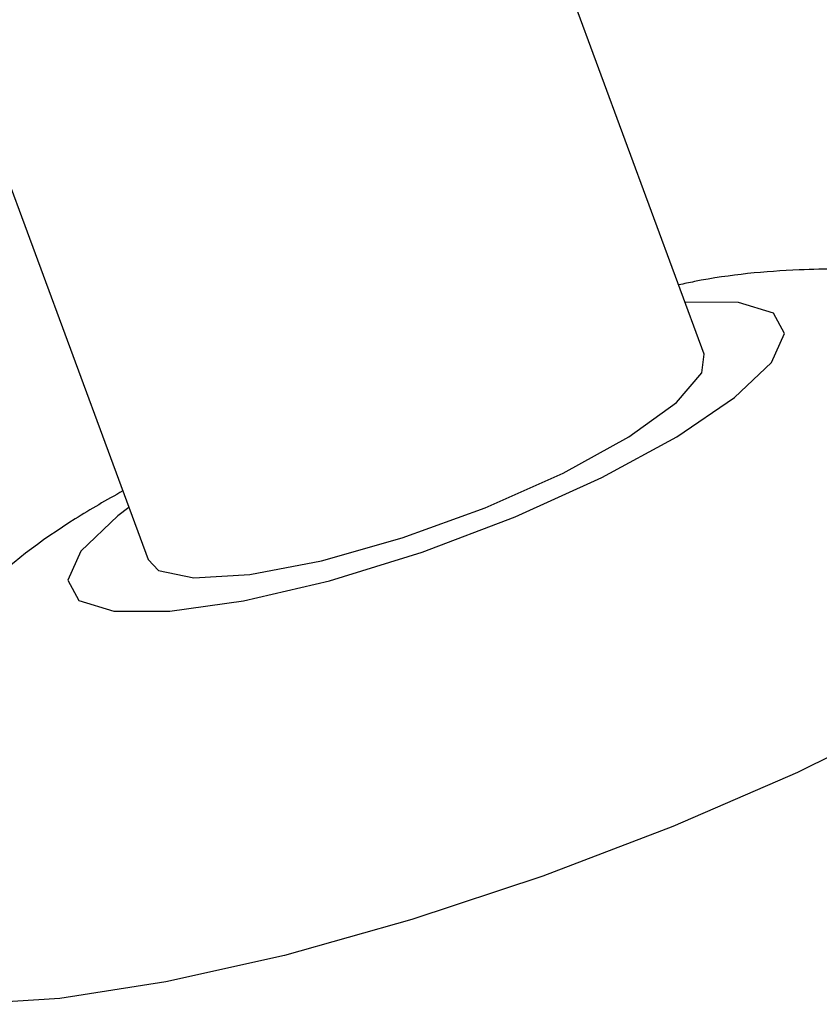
# Model space of a CAD drawing. Header units: inches. Extents: x 0.6 to 33.8, y 0 to 21.7.
# Tile 163 of 172: x 29.384 to 29.493, y 18.099 to 18.234. Entities that reach past the tile are written whole.
import ezdxf

# ---------------------------------------------------------------- set-up
doc = ezdxf.new("R2010")
doc.units = ezdxf.units.IN
doc.header["$MEASUREMENT"] = 0

msp = doc.modelspace()

# ---------------------------------------------------------------- linework, layer by layer
at = {"color": 7, "linetype": 'Continuous'}
for p, q in [((29.4774, 18.18807), (29.43106, 18.31353)), ((29.35485, 18.28537), (29.40119, 18.15992))]:
    msp.add_line(p, q, dxfattribs=at)
at = {"color": 7, "linetype": 'Continuous', "flags": 128}
for points in [[(29.46338, 18.17114), (29.47364, 18.17671), (29.48155, 18.1821), (29.48659, 18.18694), (29.4884, 18.19089), (29.48687, 18.1937), (29.4821, 18.19516), (29.47477, 18.1952)], [(29.45805, 18.17177), (29.46704, 18.17673), (29.47357, 18.18144), (29.47705, 18.18549), (29.4774, 18.18807)], [(29.54539, 18.17622), (29.54643, 18.17262), (29.54452, 18.16728), (29.53927, 18.16094), (29.53085, 18.15386), (29.51957, 18.14627), (29.50585, 18.13847), (29.49018, 18.13072), (29.47311, 18.12331), (29.45528, 18.1165), (29.43733, 18.11055), (29.4199, 18.10566), (29.40362, 18.10202), (29.38908, 18.09976), (29.37681, 18.09895), (29.36726, 18.09963), (29.36076, 18.10177), (29.35755, 18.10529), (29.35724, 18.10672)], [(29.39855, 18.16705), (29.39704, 18.1659), (29.392, 18.16106), (29.39019, 18.1571), (29.39172, 18.1543), (29.3965, 18.15284), (29.40419, 18.15282), (29.41427, 18.15424), (29.42606, 18.15701), (29.43875, 18.16094), (29.45148, 18.16576), (29.46338, 18.17114)], [(29.40119, 18.15992), (29.40262, 18.15843), (29.40746, 18.1574), (29.41512, 18.15784), (29.42493, 18.15972), (29.43602, 18.16287), (29.44739, 18.16701), (29.45805, 18.17177)]]:
    msp.add_lwpolyline(points, dxfattribs=at)
at = {"color": 7, "linetype": 'Continuous'}
for points, knots in [([(29.54501, 18.17656), (29.54281, 18.1793), (29.53834, 18.18489), (29.52975, 18.19112), (29.52049, 18.19568), (29.51087, 18.19845), (29.50081, 18.1998), (29.4893, 18.19972), (29.48038, 18.19893), (29.47462, 18.19771), (29.4739, 18.19756)], [0, 0, 0, 0, 0.123718, 0.252167, 0.375995, 0.499493, 0.629456, 0.778889, 0.97228, 1, 1, 1, 1]), ([(29.39772, 18.16932), (29.39551, 18.16806), (29.38826, 18.16391), (29.37956, 18.15716), (29.37082, 18.14835), (29.36449, 18.13954), (29.35974, 18.12933), (29.35693, 18.11819), (29.35719, 18.11052), (29.35731, 18.10679)], [0, 0, 0, 0, 0.096927, 0.318851, 0.459313, 0.594887, 0.730844, 0.868847, 1, 1, 1, 1])]:
    msp.add_open_spline(points, degree=3, knots=knots, dxfattribs=at)

doc.saveas('drawing.dxf')
